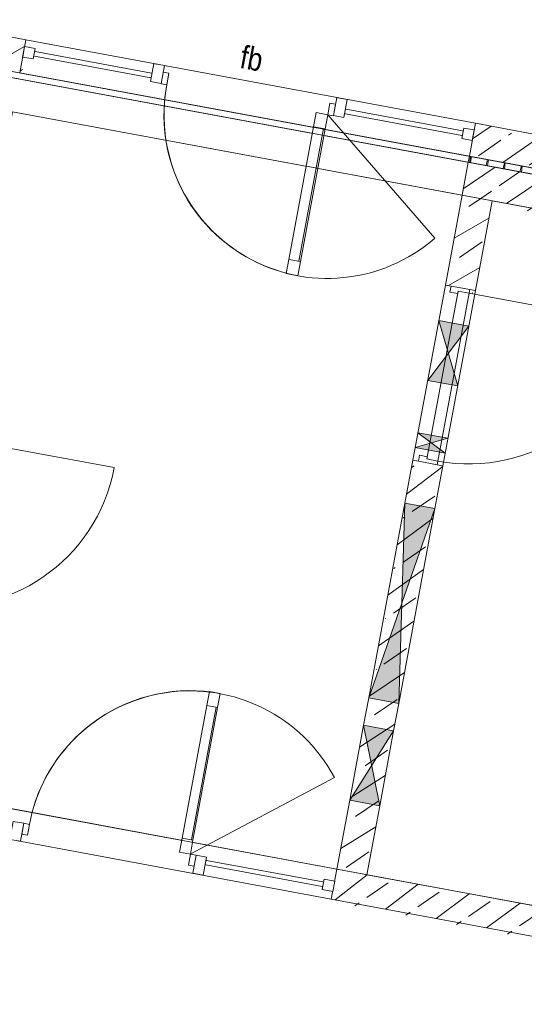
# Model space of a CAD drawing. Header units: metres. Extents: x -499360 to 60282433, y -11592314 to 5708004.
# Tile 64 of 128: x 32353365.36 to 32353368.67, y 5707920.59 to 5707927.06. Entities that reach past the tile are written whole.
import ezdxf

# ---------------------------------------------------------------- set-up
doc = ezdxf.new("R2010")
doc.units = ezdxf.units.M
doc.header["$LTSCALE"] = 0.75
doc.set_wipeout_variables(frame=1)
doc.layers.get('0').update_dxf_attribs({"linetype": 'CONTINUOUS'})
for name, color, linetype, lineweight in [('10417023$0$#9_002_GES I Übersicht Erdgeschoss_1_101_Wand Aussen.A', 7, 'CONTINUOUS', 25), ('10417023$0$#9_002_GES I Übersicht Erdgeschoss_1_115_Außentüren', 7, 'CONTINUOUS', 25), ('10417023$0$#9_002_GES I Übersicht Erdgeschoss_1_607b_Brandschutz 1_100', 7, 'CONTINUOUS', 25), ('10417023$0$#9_002_GES I Übersicht Erdgeschoss_1_Neubau_102_Wand Innen.A', 7, 'CONTINUOUS', 25), ('10417023$0$#9_002_GES I Übersicht Erdgeschoss_1_Neubau_104_Decken.A', 7, 'CONTINUOUS', 25), ('10417023$0$#9_002_GES I Übersicht Erdgeschoss_1_Neubau_113_Türen.A', 7, 'CONTINUOUS', 25), ('10417023$0$Keine', 7, 'CONTINUOUS', 13)]:
    doc.layers.add(name, color=color, linetype=linetype, lineweight=lineweight)
doc.styles.add('10417023$0$ARIAL NARROW', font='ARIALN.TTF')
pattern_1 = [(44.99999999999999, (0, 0), (-0.1697056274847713, 0.1697056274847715), []), (44.99999999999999, (-0.08485281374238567, 0.08485281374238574), (-0.1697056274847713, 0.1697056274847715), [0.18, -0.05999999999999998])]

# ---------------------------------------------------------------- blocks, each defined once
blk = doc.blocks.new('10417023$0$#9_MKO_LP5_ARC_GES_UP_00_002_P_G_modell (3D)')
at = {"layer": '10417023$0$#9_002_GES I Übersicht Erdgeschoss_1_101_Wand Aussen.A', "linetype": 'Continuous', "lineweight": 5, "true_color": 0xff0000}
h = blk.add_hatch(dxfattribs=at)
h.set_pattern_fill('#9_DÄMMUNG__HART_1_0001', color=1, style=0, pattern_type=2)
h.set_pattern_definition([(44.99999999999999, (0, 0), (-0.05656854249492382, 0.05656854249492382), []), (135.0000000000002, (0, 0), (0.05656854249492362, 0.056568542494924), [])])
h.paths.add_polyline_path([(-32353454.47117382, -5707790.519532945), (-32353477.474228, -5707790.519532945), (-32353477.474228, -5707790.55957689), (-32353469.004228, -5707790.55957689), (-32353469.004228, -5707810.39957689), (-32353468.96423227, -5707810.39957689), (-32353468.96423227, -5707790.55957689), (-32353454.47117382, -5707790.55957689)])
at = {"layer": '10417023$0$#9_002_GES I Übersicht Erdgeschoss_1_Neubau_102_Wand Innen.A', "linetype": 'Continuous', "lineweight": 5, "true_color": 0xff0000}
h = blk.add_hatch(dxfattribs=at)
h.set_pattern_fill('#9_BETON__STAHLBETON_0001', color=1, style=0, pattern_type=2)
h.set_pattern_definition(pattern_1)
h.paths.add_polyline_path([(-32353477.474228, -5707790.779532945), (-32353470.024228, -5707790.779532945), (-32353470.024228, -5707790.559532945), (-32353477.474228, -5707790.559532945)])
h = blk.add_hatch(dxfattribs=at)
h.set_pattern_fill('#9_BETON__STAHLBETON_0001', color=1, style=0, pattern_type=2)
h.set_pattern_definition(pattern_1)
h.paths.add_polyline_path([(-32353477.474228, -5707791.379576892), (-32353477.27422801, -5707791.379576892), (-32353477.27422801, -5707790.779532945), (-32353477.474228, -5707790.779532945)])
h = blk.add_hatch(dxfattribs=at)
h.set_pattern_fill('#9_BETON__STAHLBETON_0001', color=1, style=0, pattern_type=2)
h.set_pattern_definition(pattern_1)
h.paths.add_polyline_path([(-32353477.474228, -5707795.27957689), (-32353477.27422801, -5707795.27957689), (-32353477.27422801, -5707792.549576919), (-32353477.474228, -5707792.549576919)])
at = {"layer": '10417023$0$#9_002_GES I Übersicht Erdgeschoss_1_101_Wand Aussen.A', "color": 1, "linetype": 'Continuous', "lineweight": 18, "true_color": 0xff0000, "flags": 128}
blk.add_lwpolyline([(-32353454.47117382, -5707790.519532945), (-32353454.47117382, -5707790.55957689), (-32353468.96423227, -5707790.55957689), (-32353468.96423227, -5707810.39957689), (-32353469.004228, -5707810.39957689), (-32353469.004228, -5707790.55957689), (-32353477.474228, -5707790.55957689), (-32353477.474228, -5707790.519532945)], close=True, dxfattribs=at)
at = {"layer": '10417023$0$#9_002_GES I Übersicht Erdgeschoss_1_Neubau_102_Wand Innen.A', "color": 1, "linetype": 'Continuous', "lineweight": 18, "true_color": 0xff0000}
for p, q in [((-32353480.474228, -5707790.29957689), (-32353493.64409519, -5707790.29957689)), ((-32353470.8039411, -5707790.29957689), (-32353477.474228, -5707790.29957689)), ((-32353477.474228, -5707790.51957689), (-32353470.8039411, -5707790.51957689)), ((-32353470.80394111, -5707790.559532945), (-32353477.474228, -5707790.559532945)), ((-32353477.47422748, -5707790.779533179), (-32353477.47422748, -5707790.559532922)), ((-32353477.474228, -5707790.779532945), (-32353477.474228, -5707791.379576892)), ((-32353477.274228, -5707791.379576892), (-32353477.274228, -5707790.779532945)), ((-32353477.274228, -5707790.779532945), (-32353470.80394111, -5707790.779532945)), ((-32353477.47422748, -5707791.379577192), (-32353477.4367278, -5707791.379577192)), ((-32353477.4367278, -5707791.379577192), (-32353477.31172838, -5707791.379577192)), ((-32353477.31172838, -5707791.379577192), (-32353477.2742287, -5707791.379577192)), ((-32353477.474228, -5707792.549576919), (-32353477.474228, -5707792.835678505)), ((-32353477.47422748, -5707792.549577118), (-32353477.4367278, -5707792.549577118)), ((-32353477.4367278, -5707792.549577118), (-32353477.31172838, -5707792.549577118)), ((-32353477.31172838, -5707792.549577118), (-32353477.2742287, -5707792.549577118)), ((-32353477.274228, -5707792.835678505), (-32353477.274228, -5707792.549576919)), ((-32353477.47422799, -5707792.835678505), (-32353477.47422799, -5707794.135678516)), ((-32353477.27422801, -5707794.135678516), (-32353477.27422801, -5707792.835678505)), ((-32353477.474228, -5707794.135678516), (-32353477.474228, -5707794.319133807)), ((-32353477.274228, -5707794.319133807), (-32353477.274228, -5707794.135678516)), ((-32353477.47422799, -5707794.319133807), (-32353477.47422799, -5707794.819133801)), ((-32353477.27422801, -5707794.819133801), (-32353477.27422801, -5707794.319133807)), ((-32353477.474228, -5707794.819133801), (-32353477.474228, -5707795.27957689)), ((-32353477.274228, -5707795.27957689), (-32353477.274228, -5707794.819133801)), ((-32353475.114228, -5707795.27957689), (-32353477.274228, -5707795.27957689)), ((-32353477.47422802, -5707795.47957689), (-32353475.27175086, -5707795.47957689))]:
    blk.add_line(p, q, dxfattribs=at)
at = {"layer": '10417023$0$#9_002_GES I Übersicht Erdgeschoss_1_Neubau_102_Wand Innen.A', "color": 1, "linetype": 'Continuous', "lineweight": 13, "true_color": 0xff0000}
for p, q in [((-32353477.47422748, -5707790.779533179), (-32353477.47422748, -5707790.559532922)), ((-32353477.47422748, -5707792.549577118), (-32353477.47422748, -5707791.379577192)), ((-32353477.47422748, -5707791.379577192), (-32353477.4367278, -5707791.379577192)), ((-32353477.4367278, -5707791.379577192), (-32353477.4367278, -5707791.419577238)), ((-32353477.31172838, -5707791.379577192), (-32353477.4367278, -5707791.379577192)), ((-32353477.4367278, -5707791.379577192), (-32353477.31172838, -5707791.379577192)), ((-32353477.4367278, -5707791.379577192), (-32353477.31172838, -5707791.379577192)), ((-32353477.4367278, -5707791.419577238), (-32353477.38472832, -5707791.419577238)), ((-32353477.38472832, -5707791.419577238), (-32353477.38472832, -5707791.404576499)), ((-32353477.38472832, -5707791.404576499), (-32353477.31172838, -5707791.404576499)), ((-32353477.38472832, -5707792.524576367), (-32353477.38472832, -5707791.404576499)), ((-32353477.38472832, -5707791.404576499), (-32353477.31172838, -5707791.404576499)), ((-32353477.31172838, -5707791.404576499), (-32353477.31172838, -5707791.379577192)), ((-32353477.31172838, -5707791.379577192), (-32353477.2742287, -5707791.379577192)), ((-32353477.31172838, -5707791.404576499), (-32353477.31172838, -5707792.524576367)), ((-32353477.31172838, -5707791.404576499), (-32353476.19172851, -5707791.404576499)), ((-32353477.2742287, -5707792.549577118), (-32353477.2742287, -5707791.379577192)), ((-32353477.27422801, -5707791.616546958), (-32353477.47422799, -5707791.616546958)), ((-32353477.2742287, -5707792.016546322), (-32353477.47422748, -5707791.616547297)), ((-32353477.47422748, -5707792.016546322), (-32353477.2742287, -5707791.616547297)), ((-32353477.47422799, -5707792.01654695), (-32353477.27422801, -5707792.01654695)), ((-32353477.27422801, -5707792.365503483), (-32353477.47422799, -5707792.365503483)), ((-32353477.2742287, -5707792.465503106), (-32353477.47422748, -5707792.365502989)), ((-32353477.47422748, -5707792.465503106), (-32353477.2742287, -5707792.365502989)), ((-32353477.47422799, -5707792.465503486), (-32353477.27422801, -5707792.465503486)), ((-32353477.4367278, -5707792.549577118), (-32353477.4367278, -5707792.509577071)), ((-32353477.4367278, -5707792.509577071), (-32353477.38472832, -5707792.509577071)), ((-32353477.38472832, -5707792.509577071), (-32353477.38472832, -5707792.524576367)), ((-32353477.38472832, -5707792.524576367), (-32353477.31172838, -5707792.524576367)), ((-32353477.31172838, -5707792.524576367), (-32353477.38472832, -5707792.524576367)), ((-32353477.31172838, -5707792.524576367), (-32353477.31172838, -5707792.549577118)), ((-32353477.47422748, -5707792.549577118), (-32353477.4367278, -5707792.549577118)), ((-32353477.31172838, -5707792.549577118), (-32353477.4367278, -5707792.549577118)), ((-32353477.4367278, -5707792.549577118), (-32353477.31172838, -5707792.549577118)), ((-32353477.4367278, -5707792.549577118), (-32353477.31172838, -5707792.549577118)), ((-32353477.31172838, -5707792.549577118), (-32353477.2742287, -5707792.549577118)), ((-32353477.27422801, -5707792.835678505), (-32353477.47422799, -5707792.835678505)), ((-32353477.2742287, -5707794.135678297), (-32353477.47422748, -5707792.835678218)), ((-32353477.47422748, -5707794.135678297), (-32353477.2742287, -5707792.835678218)), ((-32353480.5117278, -5707792.954576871), (-32353479.39172793, -5707792.954576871)), ((-32353477.47422799, -5707794.135678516), (-32353477.27422801, -5707794.135678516)), ((-32353477.27422801, -5707794.319133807), (-32353477.47422799, -5707794.319133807)), ((-32353477.2742287, -5707794.819133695), (-32353477.47422748, -5707794.31913311)), ((-32353477.47422748, -5707794.819133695), (-32353477.2742287, -5707794.31913311)), ((-32353477.47422799, -5707794.819133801), (-32353477.27422801, -5707794.819133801))]:
    blk.add_line(p, q, dxfattribs=at)
for centre in [(-32353477.311728, -5707791.404576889), (-32353480.511728, -5707792.954576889)]:
    blk.add_arc(centre, 1.120000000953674, 270, 359.9999999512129, dxfattribs=at)
at = {"layer": '10417023$0$#9_002_GES I Übersicht Erdgeschoss_1_Neubau_102_Wand Innen.A', "color": 1, "linetype": 'Continuous', "true_color": 0xff0000}
for points in [[(-32353477.474228, -5707791.616546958), (-32353477.374228, -5707791.816546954), (-32353477.27422801, -5707791.616546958)], [(-32353477.474228, -5707792.01654695), (-32353477.27422801, -5707792.01654695), (-32353477.374228, -5707791.816546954)], [(-32353477.47422799, -5707792.365503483), (-32353477.374228, -5707792.415503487), (-32353477.27422801, -5707792.365503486)], [(-32353477.47422799, -5707792.465503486), (-32353477.27422801, -5707792.465503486), (-32353477.374228, -5707792.415503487)], [(-32353477.47422798, -5707792.835678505), (-32353477.374228, -5707793.485678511), (-32353477.27422801, -5707792.835678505)], [(-32353477.47422798, -5707794.135678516), (-32353477.27422801, -5707794.135678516), (-32353477.374228, -5707793.485678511)], [(-32353477.47422799, -5707794.319133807), (-32353477.374228, -5707794.569133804), (-32353477.27422801, -5707794.319133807)], [(-32353477.47422799, -5707794.819133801), (-32353477.27422801, -5707794.819133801), (-32353477.374228, -5707794.569133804)]]:
    blk.add_solid(points, dxfattribs=at)
at = {"layer": '10417023$0$#9_002_GES I Übersicht Erdgeschoss_1_Neubau_104_Decken.A', "color": 1, "linetype": 'Continuous', "lineweight": 13, "true_color": 0xff0000, "flags": 128}
for points in [[(-32353499.24365664, -5707781.952985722), (-32353499.24365668, -5707777.242828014), (-32353491.34430819, -5707777.240905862), (-32353491.34429377, -5707777.249004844), (-32353488.711808, -5707777.242914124), (-32353474.36909785, -5707777.203502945), (-32353467.58052395, -5707777.184627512), (-32353458.71420428, -5707777.159975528), (-32353458.7142043, -5707776.82162203), (-32353452.08528951, -5707776.852814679), (-32353452.08528951, -5707777.242828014), (-32353452.08528951, -5707779.426313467), (-32353449.88417032, -5707779.426313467), (-32353449.88417032, -5707779.646313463), (-32353454.47117382, -5707779.646313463), (-32353454.47117382, -5707790.51957689), (-32353496.34426422, -5707790.51957689), (-32353496.34426422, -5707785.84991685), (-32353499.24365677, -5707785.84991685)], [(-32353491.64409519, -5707777.192828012), (-32353499.24365668, -5707777.192828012), (-32353499.24365668, -5707790.51957689), (-32353454.47117381, -5707790.51957689), (-32353454.47117381, -5707779.376313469), (-32353454.47117381, -5707776.841971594), (-32353458.7151397, -5707776.821626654), (-32353458.71420428, -5707777.159982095), (-32353462.62409527, -5707777.170791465), (-32353462.62409527, -5707788.759576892), (-32353491.64409519, -5707788.759576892)], [(-32353502.88381506, -5707792.679515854), (-32353502.88381511, -5707803.129576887), (-32353502.84381653, -5707803.129576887), (-32353502.84381653, -5707809.004576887), (-32353499.08931621, -5707809.004576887), (-32353497.57443247, -5707809.004576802), (-32353497.57443247, -5707810.154576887), (-32353495.52481159, -5707810.154576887), (-32353495.52560609, -5707813.099577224), (-32353472.62422376, -5707813.099576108), (-32353472.62422743, -5707808.219546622), (-32353469.004228, -5707808.219576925), (-32353469.004228, -5707794.11457689), (-32353469.004228, -5707790.779532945), (-32353469.004228, -5707790.559532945), (-32353477.474228, -5707790.559532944), (-32353480.474228, -5707790.559532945), (-32353491.124228, -5707790.559532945), (-32353498.444228, -5707790.559532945), (-32353498.444228, -5707792.679576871)], [(-32353498.22421727, -5707790.559532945), (-32353502.84380439, -5707790.559532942), (-32353502.84380439, -5707813.099576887), (-32353495.47442851, -5707813.099576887), (-32353495.47442851, -5707809.05457689), (-32353482.84109309, -5707809.05457689), (-32353482.84357996, -5707813.099573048), (-32353472.62421726, -5707813.099573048), (-32353472.62421726, -5707811.259577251), (-32353472.62421726, -5707806.979589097), (-32353469.00380439, -5707806.979589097), (-32353469.00380439, -5707790.559532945)], [(-32353469.22421727, -5707795.27957689), (-32353480.47421727, -5707795.27957689), (-32353480.47421727, -5707790.779532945), (-32353469.22421727, -5707790.779532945)]]:
    blk.add_lwpolyline(points, close=True, dxfattribs=at)
blk.add_lwpolyline([(-32353470.02422794, -5707790.779532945), (-32353480.474228, -5707790.779532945), (-32353480.474228, -5707795.279576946), (-32353470.02422794, -5707795.279576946)], dxfattribs=at)
at = {"layer": '10417023$0$#9_002_GES I Übersicht Erdgeschoss_1_607b_Brandschutz 1_100', "color": 1, "true_color": 0xff0000, "insert": (-32353479.06714527, -5707790.150353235), "char_height": 0.1502737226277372, "attachment_point": 4, "line_spacing_factor": 1.002187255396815, "style": '10417023$0$ARIAL NARROW'}
blk.add_mtext('fb ', dxfattribs=at)
at = {"color": 1, "linetype": 'Continuous', "lineweight": 5, "true_color": 0xff0000}
for points in [[(-32353479.599227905, -5707790.394576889), (-32353479.599227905, -5707790.364576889), (-32353480.42422793, -5707790.364576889), (-32353480.42422793, -5707790.394576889)], [(-32353477.524227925, -5707790.394576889), (-32353477.524227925, -5707790.364576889), (-32353478.349224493, -5707790.364576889), (-32353478.349224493, -5707790.394576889)], [(-32353478.515224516, -5707790.516076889), (-32353478.515224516, -5707791.402080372), (-32353478.43722452, -5707791.402080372), (-32353478.43722452, -5707790.516076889)], [(-32353478.50921452, -5707795.264971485), (-32353478.437214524, -5707795.264971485), (-32353478.437214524, -5707794.378968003), (-32353478.50921452, -5707794.378968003)], [(-32353477.524227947, -5707795.378971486), (-32353478.349215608, -5707795.378971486), (-32353478.349215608, -5707795.408971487), (-32353477.524227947, -5707795.408971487)]]:
    blk.add_wipeout(points, dxfattribs=at).dxf.layer = '10417023$0$#9_002_GES I Übersicht Erdgeschoss_1_Neubau_113_Türen.A'
at = {"layer": '10417023$0$#9_002_GES I Übersicht Erdgeschoss_1_Neubau_102_Wand Innen.A', "color": 1, "linetype": 'Continuous', "lineweight": 13, "true_color": 0xff0000}
for p, q in [((-32353480.47422811, -5707790.559532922), (-32353477.47422748, -5707790.559532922)), ((-32353480.47422811, -5707790.779533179), (-32353477.47422748, -5707790.779533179))]:
    blk.add_line(p, q, dxfattribs=at)
at = {"layer": '10417023$0$#9_002_GES I Übersicht Erdgeschoss_1_Neubau_113_Türen.A', "color": 1, "linetype": 'Continuous', "lineweight": 13, "true_color": 0xff0000}
for p, q in [((-32353478.51522481, -5707790.516076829), (-32353478.51522481, -5707791.402080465)), ((-32353478.44722415, -5707790.516076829), (-32353478.44722415, -5707791.402080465)), ((-32353478.43722414, -5707790.516076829), (-32353478.43722414, -5707791.402080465)), ((-32353478.50921499, -5707795.2649708), (-32353478.50921499, -5707794.378968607)), ((-32353478.44721404, -5707795.2649708), (-32353478.44721404, -5707794.378968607)), ((-32353478.43721404, -5707795.2649708), (-32353478.43721404, -5707794.378968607))]:
    blk.add_line(p, q, dxfattribs=at)
at = {"layer": '10417023$0$#9_002_GES I Übersicht Erdgeschoss_1_Neubau_113_Türen.A', "color": 1, "linetype": 'Continuous', "lineweight": 13, "true_color": 0xff0000, "flags": 128}
for points in [[(-32353479.59922791, -5707790.39457689), (-32353479.59922791, -5707790.36457689), (-32353480.42422793, -5707790.36457689), (-32353480.42422793, -5707790.39457689)], [(-32353477.52422794, -5707790.39457689), (-32353477.52422794, -5707790.36457689), (-32353478.3492245, -5707790.36457689), (-32353478.3492245, -5707790.39457689)], [(-32353478.51522452, -5707790.51607689), (-32353478.51522452, -5707791.402080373), (-32353478.43722452, -5707791.402080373), (-32353478.43722452, -5707790.51607689)], [(-32353478.50921452, -5707795.264971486), (-32353478.50921452, -5707794.378968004), (-32353478.43721452, -5707794.378968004), (-32353478.43721452, -5707795.264971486)], [(-32353477.52422794, -5707795.378971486), (-32353477.52422794, -5707795.408971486), (-32353478.3492156, -5707795.408971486), (-32353478.3492156, -5707795.378971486)]]:
    blk.add_lwpolyline(points, close=True, dxfattribs=at)
at = {"layer": '10417023$0$#9_002_GES I Übersicht Erdgeschoss_1_Neubau_113_Türen.A', "color": 1, "linetype": 'Continuous', "lineweight": 13, "true_color": 0xff0000}
for centre, radius, start, end in [((-32353478.43722452, -5707790.422076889), 1.074003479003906, 180.0000000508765, 270), ((-32353478.43721453, -5707795.358971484), 1.074003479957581, 89.9999997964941, 180.000000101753)]:
    blk.add_arc(centre, radius, start, end, dxfattribs=at)
at = {"color": 1, "linetype": 'Continuous', "lineweight": 5, "true_color": 0xff0000}
for points in [[(-32353480.474227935, -5707790.41457689), (-32353480.404227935, -5707790.41457689), (-32353480.404227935, -5707790.34457689), (-32353480.474227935, -5707790.34457689)], [(-32353479.54922799, -5707790.42207689), (-32353479.51122799, -5707790.42207689), (-32353479.51122799, -5707790.3440768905), (-32353479.54922799, -5707790.3440768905)], [(-32353477.47422794, -5707790.41457689), (-32353477.47422794, -5707790.34457689), (-32353477.54422794, -5707790.34457689), (-32353477.54422794, -5707790.41457689)], [(-32353478.51522452, -5707790.422076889), (-32353478.51522452, -5707790.516076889), (-32353478.43722452, -5707790.516076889), (-32353478.43722452, -5707790.422076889)], [(-32353478.51522452, -5707791.402080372), (-32353478.51522452, -5707791.496080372), (-32353478.43722452, -5707791.496080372), (-32353478.43722452, -5707791.402080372)], [(-32353478.50921452, -5707794.378968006), (-32353478.437214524, -5707794.378968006), (-32353478.437214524, -5707794.284968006), (-32353478.50921452, -5707794.284968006)], [(-32353478.50921452, -5707795.358971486), (-32353478.437214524, -5707795.358971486), (-32353478.437214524, -5707795.264971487), (-32353478.50921452, -5707795.264971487)], [(-32353479.549218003, -5707795.358971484), (-32353479.549218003, -5707795.430971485), (-32353479.511218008, -5707795.430971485), (-32353479.511218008, -5707795.358971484)], [(-32353477.47422794, -5707795.358971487), (-32353477.54422794, -5707795.358971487), (-32353477.54422794, -5707795.428971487), (-32353477.47422794, -5707795.428971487)]]:
    blk.add_wipeout(points, dxfattribs=at).dxf.layer = '10417023$0$#9_002_GES I Übersicht Erdgeschoss_1_Neubau_113_Türen.A'
at = {"layer": '10417023$0$#9_002_GES I Übersicht Erdgeschoss_1_Neubau_102_Wand Innen.A', "linetype": 'Continuous', "lineweight": 5, "true_color": 0xff0000}
h = blk.add_hatch(dxfattribs=at)
h.set_pattern_fill('#9_BETON__STAHLBETON_0001', color=1, style=0, pattern_type=2)
h.set_pattern_definition(pattern_1)
h.paths.add_polyline_path([(-32353480.474228, -5707790.29957689), (-32353496.12409519, -5707790.29957689), (-32353496.12409519, -5707790.51957689), (-32353480.474228, -5707790.51957689)])
h = blk.add_hatch(dxfattribs=at)
h.set_pattern_fill('#9_BETON__STAHLBETON_0001', color=1, style=0, pattern_type=2)
h.set_pattern_definition(pattern_1)
h.paths.add_polyline_path([(-32353477.474228, -5707790.51957689), (-32353454.69117382, -5707790.51957689), (-32353454.69117382, -5707790.29957689), (-32353477.474228, -5707790.29957689)])
h = blk.add_hatch(dxfattribs=at)
h.set_pattern_fill('#9_BETON__STAHLBETON_0001', color=1, style=0, pattern_type=2)
h.set_pattern_definition(pattern_1)
h.paths.add_polyline_path([(-32353477.47422799, -5707795.47957689), (-32353472.824228, -5707795.47957689), (-32353472.824228, -5707795.279576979), (-32353477.47422799, -5707795.279576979)])
at = {"layer": '10417023$0$#9_002_GES I Übersicht Erdgeschoss_1_Neubau_102_Wand Innen.A', "color": 1, "linetype": 'Continuous', "lineweight": 18, "true_color": 0xff0000}
for p, q in [((-32353480.47422811, -5707790.299577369), (-32353480.47422811, -5707790.519576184)), ((-32353477.47422748, -5707790.299577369), (-32353477.47422748, -5707790.519576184)), ((-32353477.47422748, -5707795.479576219), (-32353477.47422748, -5707795.279577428))]:
    blk.add_line(p, q, dxfattribs=at)
at = {"layer": '10417023$0$#9_002_GES I Übersicht Erdgeschoss_1_Neubau_102_Wand Innen.A', "color": 1, "linetype": 'Continuous', "lineweight": 13, "true_color": 0xff0000}
for p, q in [((-32353480.47422811, -5707790.299577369), (-32353480.47422811, -5707790.519576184)), ((-32353477.47422748, -5707790.299577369), (-32353477.47422748, -5707790.519576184)), ((-32353480.47422811, -5707790.519576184), (-32353477.47422748, -5707790.519576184)), ((-32353477.47422748, -5707795.279577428), (-32353480.47422811, -5707795.279577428)), ((-32353477.47422748, -5707795.479576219), (-32353477.47422748, -5707795.279577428))]:
    blk.add_line(p, q, dxfattribs=at)
at = {"layer": '10417023$0$#9_002_GES I Übersicht Erdgeschoss_1_Neubau_113_Türen.A', "color": 1, "linetype": 'Continuous', "lineweight": 13, "true_color": 0xff0000, "flags": 128}
for points in [[(-32353480.47422793, -5707790.41457689), (-32353480.40422793, -5707790.41457689), (-32353480.40422793, -5707790.34457689), (-32353480.47422793, -5707790.34457689)], [(-32353479.54922799, -5707790.42207689), (-32353479.51122799, -5707790.42207689), (-32353479.51122799, -5707790.34407689), (-32353479.54922799, -5707790.34407689)], [(-32353477.47422794, -5707790.41457689), (-32353477.54422794, -5707790.41457689), (-32353477.54422794, -5707790.34457689), (-32353477.47422794, -5707790.34457689)], [(-32353478.51522452, -5707790.42207689), (-32353478.51522452, -5707790.51607689), (-32353478.43722452, -5707790.51607689), (-32353478.43722452, -5707790.42207689)], [(-32353478.51522452, -5707791.402080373), (-32353478.51522452, -5707791.496080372), (-32353478.43722452, -5707791.496080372), (-32353478.43722452, -5707791.402080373)], [(-32353478.50921452, -5707794.378968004), (-32353478.50921452, -5707794.284968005), (-32353478.43721452, -5707794.284968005), (-32353478.43721452, -5707794.378968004)], [(-32353478.50921452, -5707795.358971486), (-32353478.50921452, -5707795.264971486), (-32353478.43721452, -5707795.264971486), (-32353478.43721452, -5707795.358971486)], [(-32353479.54921801, -5707795.358971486), (-32353479.51121801, -5707795.358971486), (-32353479.51121801, -5707795.430971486), (-32353479.54921801, -5707795.430971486)], [(-32353477.47422794, -5707795.358971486), (-32353477.54422794, -5707795.358971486), (-32353477.54422794, -5707795.428971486), (-32353477.47422794, -5707795.428971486)]]:
    blk.add_lwpolyline(points, close=True, dxfattribs=at)
at = {"color": 1, "linetype": 'Continuous', "lineweight": 5, "true_color": 0xff0000}
for points in [[(-32353479.619227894, -5707790.419576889), (-32353479.549227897, -5707790.419576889), (-32353479.549227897, -5707790.299576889), (-32353479.619227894, -5707790.299576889)], [(-32353478.39922452, -5707790.3440768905), (-32353478.437224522, -5707790.3440768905), (-32353478.437224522, -5707790.42207689), (-32353478.39922452, -5707790.42207689)], [(-32353479.61921785, -5707795.358971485), (-32353479.61921785, -5707795.478971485), (-32353479.549217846, -5707795.478971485), (-32353479.549217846, -5707795.358971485)], [(-32353478.399214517, -5707795.430971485), (-32353478.399214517, -5707795.358971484), (-32353478.437214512, -5707795.358971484), (-32353478.437214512, -5707795.430971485)]]:
    blk.add_wipeout(points, dxfattribs=at).dxf.layer = '10417023$0$#9_002_GES I Übersicht Erdgeschoss_1_Neubau_113_Türen.A'
at = {"layer": '10417023$0$#9_002_GES I Übersicht Erdgeschoss_1_Neubau_113_Türen.A', "color": 1, "linetype": 'Continuous', "lineweight": 13, "true_color": 0xff0000, "flags": 128}
for points in [[(-32353479.6192279, -5707790.41957689), (-32353479.5492279, -5707790.41957689), (-32353479.5492279, -5707790.29957689), (-32353479.6192279, -5707790.29957689)], [(-32353478.39922452, -5707790.34407689), (-32353478.43722452, -5707790.34407689), (-32353478.43722452, -5707790.42207689), (-32353478.39922452, -5707790.42207689)], [(-32353479.61921785, -5707795.358971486), (-32353479.54921785, -5707795.358971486), (-32353479.54921785, -5707795.478971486), (-32353479.61921785, -5707795.478971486)], [(-32353478.39921452, -5707795.430971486), (-32353478.43721452, -5707795.430971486), (-32353478.43721452, -5707795.358971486), (-32353478.39921452, -5707795.358971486)]]:
    blk.add_lwpolyline(points, close=True, dxfattribs=at)
at = {"color": 1, "linetype": 'Continuous', "lineweight": 5, "true_color": 0xff0000}
for points in [[(-32353478.399224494, -5707790.419576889), (-32353478.329224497, -5707790.419576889), (-32353478.329224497, -5707790.299576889), (-32353478.399224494, -5707790.299576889)], [(-32353478.39921559, -5707795.358971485), (-32353478.39921559, -5707795.478971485), (-32353478.329215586, -5707795.478971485), (-32353478.329215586, -5707795.358971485)]]:
    blk.add_wipeout(points, dxfattribs=at).dxf.layer = '10417023$0$#9_002_GES I Übersicht Erdgeschoss_1_Neubau_113_Türen.A'
at = {"layer": '10417023$0$#9_002_GES I Übersicht Erdgeschoss_1_115_Außentüren', "color": 1, "linetype": 'Continuous', "lineweight": 13, "true_color": 0xff0000}
for p, q in [((-32353477.59924699, -5707791.090659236), (-32353478.43741095, -5707790.422136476)), ((-32353477.60063677, -5707794.690448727), (-32353478.43880072, -5707795.358971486))]:
    blk.add_line(p, q, dxfattribs=at)
for centre, radius, start, end in [((-32353478.43909429, -5707790.424683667), 1.071852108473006, 179.7270165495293, 321.5865609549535), ((-32353478.43880073, -5707795.358971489), 1.07212010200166, 38.57599562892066, 179.9999998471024)]:
    blk.add_arc(centre, radius, start, end, dxfattribs=at)
at = {"layer": '10417023$0$#9_002_GES I Übersicht Erdgeschoss_1_Neubau_102_Wand Innen.A', "color": 1, "linetype": 'Continuous', "lineweight": 13, "true_color": 0xff0000}
for p, q in [((-32353480.47422811, -5707790.299577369), (-32353477.47422748, -5707790.299577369)), ((-32353477.47422748, -5707795.479576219), (-32353480.47422811, -5707795.479576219))]:
    blk.add_line(p, q, dxfattribs=at)
at = {"layer": '10417023$0$#9_002_GES I Übersicht Erdgeschoss_1_Neubau_113_Türen.A', "color": 1, "linetype": 'Continuous', "lineweight": 13, "true_color": 0xff0000, "flags": 128}
for points in [[(-32353478.3992245, -5707790.41957689), (-32353478.3292245, -5707790.41957689), (-32353478.3292245, -5707790.29957689), (-32353478.3992245, -5707790.29957689)], [(-32353478.39921559, -5707795.358971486), (-32353478.32921559, -5707795.358971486), (-32353478.32921559, -5707795.478971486), (-32353478.39921559, -5707795.478971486)]]:
    blk.add_lwpolyline(points, close=True, dxfattribs=at)
blk = doc.blocks.new('10417023$0$2_MKO_LP5_LAN_GES_UP_00_002_V_A (3D)')
at = {"layer": '10417023$0$Keine'}
blk.add_blockref('10417023$0$#9_MKO_LP5_ARC_GES_UP_00_002_P_G_modell (3D)', (0, 0), dxfattribs=at)
blk = doc.blocks.new('10417023')
at = {"layer": '10417023$0$Keine', "rotation": 349.4819372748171}
blk.add_blockref('10417023$0$2_MKO_LP5_LAN_GES_UP_00_002_V_A (3D)', (65205154.93137175, 5413829.557758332), dxfattribs=at)

msp = doc.modelspace()

# ---------------------------------------------------------------- block references
msp.add_blockref('10417023', (0, 0))

doc.saveas('drawing.dxf')
